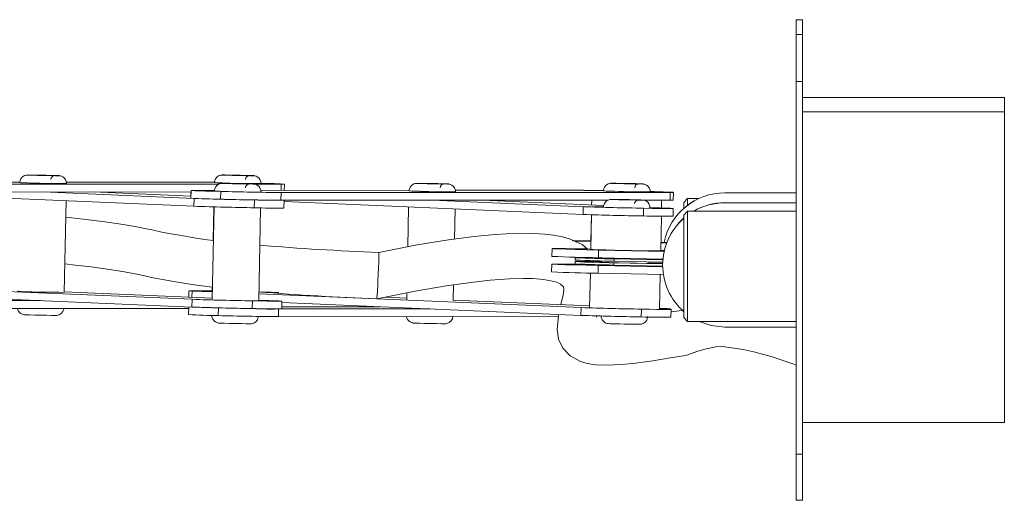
# Model space of a CAD drawing. Header units: millimetres. Extents: x -628 to -135, y -106 to 502.
# Tile 6 of 6: x -265 to -138, y 382 to 444. Entities that reach past the tile are written whole.
import ezdxf

# ---------------------------------------------------------------- set-up
doc = ezdxf.new("R2010")
doc.units = ezdxf.units.MM

msp = doc.modelspace()

# ---------------------------------------------------------------- linework, layer by layer
at = {"color": 7, "linetype": 'Continuous', "lineweight": 15}
for p, q in [((-164.82, 381.8), (-164.82, 443.71)), ((-164.82, 443.71), (-164.02, 443.71)), ((-164.02, 381.8), (-164.02, 443.71)), ((-164.82, 441.8), (-164.02, 441.8)), ((-164.82, 435.75), (-164.02, 435.75)), ((-164.02, 433.68), (-138.02, 433.68)), ((-138.02, 433.68), (-138.02, 391.84)), ((-164.02, 431.83), (-138.02, 431.83)), ((-264.81, 422.79), (-283.91, 422.79)), ((-281.3, 422.51), (-239.2, 422.52)), ((-242.35, 422.8), (-258.85, 422.79)), ((-234.57, 422.52), (-231.17, 422.52)), ((-230.78, 421.72), (-230.76, 422.53)), ((-281.32, 421.51), (-242.77, 421.52)), ((-280.92, 421.33), (-242.4, 419.69)), ((-261.85, 421.52), (-242.38, 420.69)), ((-242.78, 420.98), (-255.41, 421.52)), ((-242.79, 421.52), (-242.8, 420.98)), ((-242.76, 421.71), (-242.79, 420.71)), ((-239.75, 421.72), (-242.36, 421.72)), ((-238.95, 421.58), (-238.97, 420.59)), ((-214.69, 421.73), (-233.79, 421.72)), ((-231.18, 421.45), (-231.2, 420.45)), ((-231.18, 421.45), (-181.05, 421.46)), ((-192.23, 421.73), (-208.72, 421.73)), ((-181.05, 421.46), (-181.07, 420.46)), ((-180.66, 420.47), (-180.64, 421.47)), ((-174.02, 421.41), (-174.02, 421.4)), ((-174.02, 421.41), (-164.82, 421.41)), ((-164.82, 421.4), (-174.02, 421.4)), ((-259.13, 408.6), (-258.87, 420.39)), ((-242.38, 420.69), (-242.4, 419.69)), ((-234.61, 420.49), (-234.63, 419.49)), ((-231.19, 420.45), (-189.09, 420.46)), ((-230.81, 419.46), (-230.79, 420.45)), ((-230.79, 420.27), (-192.27, 418.62)), ((-211.72, 420.45), (-192.25, 419.62)), ((-189.63, 419.78), (-205.29, 420.45)), ((-191.17, 420.46), (-191.18, 419.85)), ((-184.47, 420.46), (-181.07, 420.46)), ((-182.18, 419.47), (-182.16, 420.46)), ((-178.82, 420.68), (-179.32, 420.18)), ((-179.32, 419.4), (-179.32, 420.18)), ((-177.36, 420.68), (-178.82, 420.68)), ((-178.82, 420.68), (-178.82, 419.81)), ((-174.02, 420.13), (-174.02, 420.12)), ((-174.02, 420.13), (-164.82, 420.13)), ((-164.82, 420.12), (-174.02, 420.12)), ((-239.81, 419.61), (-240.06, 407.65)), ((-239.83, 419.61), (-239.92, 415.28)), ((-234.06, 407.53), (-233.81, 419.48)), ((-214.75, 419.58), (-214.86, 414.46)), ((-208.83, 415.45), (-208.75, 419.32)), ((-192.25, 419.62), (-192.27, 418.62)), ((-191.18, 418.58), (-191.28, 414.12)), ((-191.21, 418.58), (-191.28, 415.19)), ((-184.48, 419.43), (-184.5, 418.43)), ((-181.07, 419.42), (-183.68, 419.53)), ((-180.68, 418.39), (-180.66, 419.39)), ((-178.82, 419.04), (-179.32, 418.54)), ((-179.32, 405.33), (-179.32, 418.54)), ((-164.82, 419.04), (-178.82, 419.04)), ((-178.82, 419.04), (-178.82, 404.83)), ((-182.28, 413.92), (-182.18, 418.39)), ((-191.28, 415.24), (-193.67, 415.28)), ((-193.47, 415.2), (-191.26, 415.14)), ((-191.28, 415.19), (-191.26, 415.19)), ((-182.26, 415.05), (-181.48, 415.03)), ((-182.26, 414.95), (-181.52, 414.93)), ((-218.6, 413.64), (-218.61, 413.73)), ((-196.28, 414.22), (-196.3, 413.22)), ((-190.28, 414.04), (-190.3, 413.05)), ((-181.83, 413.87), (-190.28, 414.04)), ((-181.81, 413.97), (-182.28, 413.98)), ((-196.32, 412.22), (-196.34, 411.22)), ((-193.3, 412.55), (-193.3, 412.25)), ((-193.29, 413.05), (-193.29, 412.75)), ((-190.38, 412.53), (-190.49, 412.71)), ((-181.99, 412.87), (-190.3, 413.05)), ((-189.81, 412.64), (-189.81, 412.45)), ((-189.8, 413.03), (-189.8, 412.95)), ((-188.3, 412.4), (-188.31, 412.1)), ((-182.02, 412.27), (-188.3, 412.4)), ((-188.29, 412.9), (-182, 412.77)), ((-188.29, 412.9), (-188.29, 412.6)), ((-188.29, 412.6), (-182.02, 412.47)), ((-187.75, 412.4), (-182.86, 412.3)), ((-187.74, 412.9), (-182.85, 412.8)), ((-183.81, 412.32), (-183.81, 412.51)), ((-182.02, 412.35), (-183.81, 412.39)), ((-182.86, 412.36), (-183.81, 412.38)), ((-183.8, 412.82), (-183.8, 412.91)), ((-183.8, 412.89), (-181.99, 412.85)), ((-182.85, 412.86), (-183.8, 412.88)), ((-182.02, 412.34), (-182.86, 412.36)), ((-182.86, 412.3), (-182.02, 412.28)), ((-181.99, 412.84), (-182.85, 412.86)), ((-182.85, 412.8), (-182, 412.78)), ((-191.34, 411.07), (-191.44, 406.62)), ((-190.32, 412.05), (-190.34, 411.05)), ((-190.34, 411.05), (-181.93, 410.87)), ((-190.32, 412.15), (-189.82, 412.14)), ((-190.32, 412.05), (-182.02, 411.87)), ((-189.82, 412.14), (-189.82, 412.07)), ((-182.02, 411.97), (-188.31, 412.1)), ((-183.82, 411.95), (-183.82, 412.01)), ((-182.02, 412.13), (-182.02, 412.12)), ((-182.44, 406.43), (-182.34, 410.88)), ((-284.17, 409.46), (-242.65, 407.69)), ((-240.06, 407.86), (-259.12, 408.67)), ((-243.06, 408.79), (-243.08, 407.98)), ((-242.65, 408.76), (-240.04, 408.65)), ((-240.05, 409.25), (-240.06, 408.73)), ((-234.05, 408.4), (-192.53, 406.62)), ((-214.98, 408.51), (-215, 407.66)), ((-209, 407.53), (-208.96, 409.55)), ((-281.62, 407.52), (-262.15, 407.52)), ((-281.19, 408.34), (-242.67, 406.69)), ((-242.65, 407.69), (-242.67, 406.69)), ((-234.88, 407.5), (-234.91, 406.5)), ((-231.48, 407.49), (-234.06, 407.6)), ((-231.09, 406.46), (-231.07, 407.46)), ((-231.07, 407.27), (-192.55, 405.62)), ((-215, 407.86), (-217.71, 407.98)), ((-191.43, 406.85), (-209, 407.6)), ((-281.64, 406.52), (-243.09, 406.53)), ((-243.08, 406.71), (-243.11, 405.72)), ((-239.26, 406.59), (-239.29, 405.59)), ((-231.5, 406.45), (-231.52, 405.45)), ((-231.5, 406.45), (-212.02, 406.46)), ((-218.46, 406.73), (-231.08, 406.73)), ((-192.53, 406.62), (-192.55, 405.62)), ((-184.76, 406.43), (-184.78, 405.43)), ((-181.35, 406.42), (-182.44, 406.47)), ((-182.27, 406.46), (-181.37, 406.46)), ((-180.96, 406.4), (-180.96, 406.47)), ((-180.96, 405.4), (-180.94, 406.39)), ((-231.52, 405.45), (-195.47, 405.46)), ((-179.32, 405.33), (-178.82, 404.83)), ((-178.82, 404.83), (-164.82, 404.83)), ((-164.82, 404.12), (-174.02, 404.12)), ((-164.02, 391.84), (-138.02, 391.84)), ((-164.82, 387.75), (-164.02, 387.75)), ((-164.82, 381.8), (-164.02, 381.8))]:
    msp.add_line(p, q, dxfattribs=at)
at = {"color": 8, "linetype": 'Continuous', "lineweight": 15}
for p, q in [((-231.17, 422.52), (-231.19, 421.72)), ((-190.33, 412.53), (-190.33, 412.65)), ((-182.86, 412.3), (-182.86, 412.36)), ((-182.85, 412.8), (-182.85, 412.86)), ((-242.65, 408.76), (-242.67, 407.97)), ((-181.37, 406.46), (-181.37, 406.42))]:
    msp.add_line(p, q, dxfattribs=at)
at = {"color": 7, "linetype": 'Continuous', "lineweight": 15, "flags": 128}
for points in [[(-261.71, 423.67), (-261.89, 423.67), (-262.63, 423.69), (-263.25, 423.7), (-263.68, 423.7), (-263.82, 423.7), (-263.88, 423.7), (-263.93, 423.69), (-264.01, 423.68), (-264.22, 423.62), (-264.48, 423.46), (-264.7, 423.19), (-264.81, 422.86), (-264.81, 422.72)], [(-263.64, 423.69), (-263.44, 423.68), (-262.87, 423.66)], [(-258.84, 422.59), (-258.85, 422.82), (-258.96, 423.12), (-259.12, 423.33), (-259.3, 423.46), (-259.46, 423.55), (-259.6, 423.59), (-259.68, 423.6), (-259.72, 423.61), (-259.75, 423.61), (-259.8, 423.62), (-260, 423.62), (-260.46, 423.64), (-261.13, 423.66), (-261.71, 423.67)], [(-260.82, 423.13), (-260.82, 423.14), (-260.78, 423.32), (-260.7, 423.44), (-260.61, 423.53), (-260.52, 423.58), (-260.45, 423.61), (-260.4, 423.62), (-260.37, 423.62), (-260.36, 423.62), (-260.35, 423.62), (-260.35, 423.62), (-260.38, 423.62), (-260.42, 423.62)], [(-236.65, 423.67), (-236.83, 423.68), (-237.57, 423.69), (-238.19, 423.7), (-238.62, 423.71), (-238.75, 423.71), (-238.82, 423.7), (-238.87, 423.7), (-238.95, 423.69), (-239.16, 423.62), (-239.42, 423.46), (-239.63, 423.2), (-239.75, 422.86), (-239.75, 422.72)], [(-238.57, 423.69), (-238.37, 423.69), (-237.81, 423.67)], [(-233.78, 422.6), (-233.78, 422.82), (-233.9, 423.12), (-234.06, 423.33), (-234.24, 423.47), (-234.4, 423.55), (-234.54, 423.59), (-234.61, 423.61), (-234.65, 423.61), (-234.69, 423.62), (-234.73, 423.62), (-234.94, 423.63), (-235.4, 423.64), (-236.07, 423.66), (-236.65, 423.67)], [(-235.75, 423.14), (-235.75, 423.14), (-235.71, 423.32), (-235.64, 423.45), (-235.55, 423.53), (-235.46, 423.58), (-235.38, 423.61), (-235.33, 423.62), (-235.31, 423.62), (-235.3, 423.63), (-235.29, 423.63), (-235.29, 423.63), (-235.32, 423.63), (-235.35, 423.63)], [(-264.81, 422.72), (-264.75, 422.71), (-264.35, 422.7)], [(-236.65, 422.6), (-236.83, 422.6), (-237.57, 422.62), (-238.19, 422.63), (-238.62, 422.63), (-238.76, 422.63), (-238.82, 422.63), (-238.87, 422.62), (-238.95, 422.61), (-239.16, 422.55), (-239.42, 422.39), (-239.64, 422.12), (-239.75, 421.79), (-239.75, 421.65)], [(-238.58, 422.62), (-238.38, 422.61), (-237.81, 422.59)], [(-233.78, 421.52), (-233.79, 421.74), (-233.9, 422.05), (-234.06, 422.25), (-234.24, 422.39), (-234.4, 422.47), (-234.54, 422.52), (-234.62, 422.53), (-234.66, 422.54), (-234.69, 422.54), (-234.74, 422.54), (-234.94, 422.55), (-235.4, 422.57), (-236.07, 422.59), (-236.65, 422.6)], [(-235.75, 422.06), (-235.76, 422.07), (-235.72, 422.25), (-235.64, 422.37), (-235.55, 422.46), (-235.46, 422.51), (-235.39, 422.54), (-235.34, 422.55), (-235.31, 422.55), (-235.3, 422.55), (-235.29, 422.55), (-235.29, 422.55), (-235.32, 422.55), (-235.36, 422.55)], [(-231.17, 422.52), (-230.8, 422.53), (-230.83, 422.54), (-231.27, 422.56), (-232.08, 422.59), (-233.21, 422.63), (-233.72, 422.64)], [(-211.59, 422.6), (-211.77, 422.61), (-212.51, 422.62), (-213.13, 422.63), (-213.56, 422.64), (-213.69, 422.63), (-213.76, 422.63), (-213.81, 422.63), (-213.89, 422.62), (-214.1, 422.55), (-214.35, 422.39), (-214.57, 422.12), (-214.69, 421.79), (-214.69, 421.65)], [(-213.51, 422.62), (-213.31, 422.61), (-212.75, 422.6)], [(-208.72, 421.53), (-208.72, 421.75), (-208.84, 422.05), (-209, 422.26), (-209.18, 422.4), (-209.34, 422.48), (-209.48, 422.52), (-209.55, 422.54), (-209.59, 422.54), (-209.63, 422.55), (-209.67, 422.55), (-209.88, 422.56), (-210.34, 422.57), (-211.01, 422.59), (-211.59, 422.6)], [(-210.69, 422.06), (-210.69, 422.07), (-210.65, 422.25), (-210.58, 422.38), (-210.49, 422.46), (-210.4, 422.51), (-210.32, 422.54), (-210.27, 422.55), (-210.25, 422.55), (-210.24, 422.56), (-210.23, 422.56), (-210.23, 422.56), (-210.26, 422.56), (-210.29, 422.56)], [(-186.53, 422.61), (-186.7, 422.61), (-187.44, 422.63), (-188.07, 422.64), (-188.49, 422.64), (-188.63, 422.64), (-188.7, 422.64), (-188.75, 422.63), (-188.82, 422.62), (-189.03, 422.56), (-189.29, 422.39), (-189.51, 422.13), (-189.63, 421.79), (-189.62, 421.66)], [(-188.45, 422.63), (-188.25, 422.62), (-187.68, 422.6)], [(-183.66, 421.53), (-183.66, 421.75), (-183.78, 422.06), (-183.94, 422.26), (-184.11, 422.4), (-184.28, 422.48), (-184.41, 422.53), (-184.49, 422.54), (-184.53, 422.55), (-184.56, 422.55), (-184.61, 422.55), (-184.81, 422.56), (-185.27, 422.58), (-185.95, 422.6), (-186.53, 422.61)], [(-185.63, 422.07), (-185.63, 422.07), (-185.59, 422.26), (-185.51, 422.38), (-185.43, 422.47), (-185.34, 422.52), (-185.26, 422.54), (-185.21, 422.56), (-185.19, 422.56), (-185.17, 422.56), (-185.17, 422.56), (-185.17, 422.56), (-185.19, 422.56), (-185.23, 422.56)], [(-242.36, 421.72), (-242.67, 421.72), (-242.76, 421.71), (-242.62, 421.7), (-242.26, 421.68), (-241.68, 421.66), (-240.92, 421.64), (-239.99, 421.61), (-238.95, 421.58)], [(-239.75, 421.65), (-239.75, 421.65), (-239.77, 421.65)], [(-181.05, 421.46), (-180.68, 421.46), (-180.71, 421.48), (-181.15, 421.5), (-181.96, 421.53), (-183.09, 421.56), (-183.6, 421.57)], [(-186.55, 420.53), (-186.72, 420.54), (-187.46, 420.55), (-188.09, 420.56), (-188.52, 420.56), (-188.65, 420.56), (-188.72, 420.56), (-188.77, 420.56), (-188.85, 420.54), (-189.05, 420.48), (-189.31, 420.32), (-189.53, 420.05), (-189.65, 419.72), (-189.65, 419.58)], [(-188.47, 420.55), (-188.27, 420.54), (-187.71, 420.53)], [(-183.68, 419.46), (-183.68, 419.68), (-183.8, 419.98), (-183.96, 420.19), (-184.13, 420.33), (-184.3, 420.41), (-184.43, 420.45), (-184.51, 420.47), (-184.55, 420.47), (-184.59, 420.47), (-184.63, 420.48), (-184.84, 420.49), (-185.3, 420.5), (-185.97, 420.52), (-186.55, 420.53)], [(-185.65, 419.99), (-185.65, 420), (-185.61, 420.18), (-185.54, 420.31), (-185.45, 420.39), (-185.36, 420.44), (-185.28, 420.47), (-185.23, 420.48), (-185.21, 420.48), (-185.2, 420.48), (-185.19, 420.49), (-185.19, 420.49), (-185.22, 420.48), (-185.25, 420.48)], [(-181.07, 420.46), (-180.7, 420.46), (-180.66, 420.47)], [(-184.48, 419.43), (-183.43, 419.41), (-182.51, 419.39), (-181.74, 419.39), (-181.17, 419.38), (-180.8, 419.38), (-180.66, 419.39), (-180.76, 419.4), (-181.07, 419.42)], [(-183.81, 419.45), (-183.77, 419.45), (-183.66, 419.46)], [(-239.92, 415.28), (-240.98, 415.41), (-242.38, 415.62), (-243.55, 415.81), (-244.53, 415.98), (-245.38, 416.14), (-246.52, 416.36), (-247.62, 416.59), (-248.75, 416.81), (-249.99, 417.05), (-251.54, 417.32), (-253.53, 417.63), (-255.96, 417.95), (-258.85, 418.26), (-258.92, 418.27)], [(-191.7, 414.17), (-192.4, 414.74), (-194.02, 415.47), (-195.12, 415.78), (-196.14, 415.97), (-197.21, 416.1), (-198.71, 416.19), (-200.78, 416.2), (-203.59, 416.05), (-206.29, 415.79), (-209.61, 415.35), (-213.67, 414.69), (-218.61, 413.74)], [(-218.59, 413.43), (-218.59, 413.55), (-218.6, 413.64)], [(-191.28, 414.17), (-191.83, 414.18), (-193.28, 414.2), (-194.52, 414.22), (-195.47, 414.23), (-196.07, 414.23), (-196.28, 414.22), (-196.07, 414.21), (-195.47, 414.18), (-194.52, 414.15), (-193.28, 414.12), (-191.83, 414.08), (-190.28, 414.04)], [(-191.28, 414.12), (-191.26, 414.11), (-190.97, 414.1)], [(-259.05, 412.25), (-257.7, 412.11), (-255.65, 411.86), (-253.22, 411.52), (-251.35, 411.21), (-249.35, 410.83), (-247.64, 410.48), (-245.71, 410.11), (-245.04, 409.98), (-244.24, 409.85), (-243.17, 409.67), (-241.74, 409.47), (-240.05, 409.25)], [(-218.63, 411.73), (-218.62, 412), (-218.61, 412.25)], [(-218.61, 412.25), (-218.6, 412.49), (-218.6, 412.71)], [(-218.6, 412.71), (-218.59, 412.93), (-218.59, 413.11)], [(-218.59, 413.11), (-218.59, 413.29), (-218.59, 413.43)], [(-190.32, 412.05), (-191.87, 412.08), (-193.32, 412.12), (-194.56, 412.15), (-195.52, 412.18), (-196.11, 412.21), (-196.32, 412.22), (-196.11, 412.23), (-195.52, 412.23), (-194.56, 412.22), (-193.32, 412.2), (-191.87, 412.18), (-190.32, 412.15)], [(-189.81, 412.5), (-189.94, 412.5), (-190.7, 412.51), (-191.1, 412.51), (-191.1, 412.5), (-190.7, 412.48), (-189.94, 412.46), (-188.92, 412.43), (-187.75, 412.4)], [(-189.8, 413), (-189.93, 413), (-190.69, 413.01), (-191.09, 413.01), (-191.09, 413), (-190.69, 412.98), (-189.93, 412.96), (-188.91, 412.93), (-187.74, 412.9)], [(-218.7, 410.07), (-218.66, 410.91), (-218.63, 411.73)], [(-189.82, 412.1), (-189.89, 412.1), (-190.07, 412.09)], [(-190.07, 412.09), (-189.89, 412.08), (-189.39, 412.06), (-188.6, 412.04), (-187.62, 412.01), (-186.55, 411.99), (-185.52, 411.97), (-184.62, 411.95), (-183.96, 411.95), (-183.62, 411.95), (-183.62, 411.96), (-183.82, 411.97)], [(-218.86, 407.75), (-213.89, 408.73), (-209.91, 409.42), (-206.75, 409.87), (-204.25, 410.15), (-201.75, 410.34), (-200.01, 410.39), (-198.76, 410.36), (-197.4, 410.25), (-196.42, 410.09), (-195.68, 409.88), (-195.17, 409.65), (-194.82, 409.31), (-194.76, 408.92), (-194.86, 408.21), (-195.14, 407.07), (-195.15, 407.01)], [(-218.72, 409.53), (-218.71, 409.8), (-218.7, 410.07)], [(-265.12, 408.72), (-265.05, 408.72), (-264.65, 408.7)], [(-240.06, 408.77), (-240.61, 408.78), (-241.74, 408.8), (-242.55, 408.8), (-242.99, 408.8), (-243.02, 408.79), (-242.65, 408.76)], [(-218.8, 408.23), (-218.79, 408.4), (-218.78, 408.6)], [(-218.78, 408.6), (-218.76, 408.81), (-218.75, 409.04)], [(-218.75, 409.04), (-218.73, 409.28), (-218.72, 409.53)], [(-234.88, 407.5), (-233.84, 407.48), (-232.91, 407.46), (-232.15, 407.46), (-231.57, 407.45), (-231.21, 407.45), (-231.07, 407.46), (-231.16, 407.47), (-231.48, 407.49)], [(-218.86, 407.75), (-218.86, 407.76), (-218.85, 407.79)], [(-218.85, 407.79), (-218.84, 407.86), (-218.83, 407.96)], [(-218.83, 407.96), (-218.81, 408.08), (-218.8, 408.23)], [(-265.15, 406.52), (-265.15, 406.51), (-265.04, 406.21), (-264.88, 406), (-264.7, 405.86), (-264.53, 405.77), (-264.4, 405.73), (-264.32, 405.71), (-264.28, 405.71), (-264.24, 405.7), (-264.2, 405.7), (-264.01, 405.69), (-263.57, 405.68), (-262.9, 405.66), (-262.78, 405.66)], [(-262.78, 405.66), (-262.14, 405.64), (-261.4, 405.63), (-260.77, 405.62), (-260.33, 405.61), (-260.19, 405.62), (-260.11, 405.62), (-260.06, 405.62), (-259.98, 405.64), (-259.77, 405.7), (-259.51, 405.86), (-259.29, 406.13), (-259.18, 406.47), (-259.18, 406.6)], [(-184.76, 406.43), (-183.71, 406.41), (-182.79, 406.4), (-182.02, 406.39), (-181.45, 406.39), (-181.08, 406.39), (-180.94, 406.39), (-181.03, 406.41), (-181.35, 406.42)], [(-181.37, 406.46), (-181, 406.47), (-181.03, 406.48), (-181.47, 406.5), (-182.28, 406.53), (-182.46, 406.54)], [(-179.32, 406.37), (-179.9, 406.21), (-180.97, 406.09)], [(-240.09, 405.65), (-240.09, 405.44), (-239.97, 405.14), (-239.81, 404.93), (-239.64, 404.79), (-239.47, 404.7), (-239.34, 404.66), (-239.26, 404.64), (-239.22, 404.64), (-239.18, 404.63), (-239.14, 404.63), (-238.95, 404.62), (-238.51, 404.61), (-237.84, 404.59), (-237.71, 404.59)], [(-237.71, 404.59), (-237.08, 404.57), (-236.34, 404.56), (-235.71, 404.55), (-235.27, 404.54), (-235.13, 404.54), (-235.05, 404.55), (-235, 404.55), (-234.92, 404.56), (-234.7, 404.63), (-234.45, 404.79), (-234.23, 405.06), (-234.12, 405.4), (-234.12, 405.53)], [(-215.02, 405.46), (-215.02, 405.4), (-214.89, 405.11), (-214.73, 404.91), (-214.56, 404.78), (-214.39, 404.7), (-214.26, 404.66), (-214.19, 404.65), (-214.15, 404.64), (-214.12, 404.64), (-214.07, 404.63), (-213.82, 404.62), (-213.34, 404.61), (-212.73, 404.59)], [(-212.73, 404.59), (-212.66, 404.59), (-211.9, 404.57), (-211.17, 404.56), (-210.56, 404.55), (-210.16, 404.55), (-210.03, 404.55), (-209.95, 404.55), (-209.89, 404.56), (-209.75, 404.6), (-209.53, 404.7), (-209.28, 404.9), (-209.11, 405.19), (-209.05, 405.52)], [(-195.42, 405.75), (-195.46, 405.55), (-195.62, 403.8), (-195.43, 402.55), (-194.89, 401.39), (-193.95, 400.41), (-192.61, 399.68), (-191.76, 399.43), (-190.68, 399.26), (-189.21, 399.2), (-187.33, 399.28), (-185.47, 399.48), (-184.22, 399.64), (-183.31, 399.75), (-182.31, 399.92), (-181.08, 400.15), (-179.59, 400.37), (-178.92, 400.5), (-177.63, 400.96), (-176.6, 401.28), (-175.18, 401.58), (-174.32, 401.61), (-173.17, 401.46), (-171.64, 401.22), (-170.1, 400.89), (-168.05, 400.33), (-165.27, 399.38), (-164.82, 399.21)], [(-190.57, 405.39), (-190.52, 405.5), (-190.48, 405.58)], [(-189.94, 405.59), (-189.94, 405.38), (-189.83, 405.07), (-189.67, 404.86), (-189.49, 404.72), (-189.33, 404.64), (-189.19, 404.59), (-189.11, 404.58), (-189.07, 404.57), (-189.04, 404.57), (-188.99, 404.56), (-188.81, 404.55), (-188.36, 404.54), (-187.69, 404.52), (-187.57, 404.52)], [(-187.57, 404.52), (-186.94, 404.51), (-186.19, 404.49), (-185.56, 404.48), (-185.12, 404.48), (-184.98, 404.48), (-184.9, 404.48), (-184.85, 404.49), (-184.77, 404.5), (-184.56, 404.56), (-184.3, 404.73), (-184.09, 405), (-183.97, 405.33), (-183.98, 405.46)], [(-177.32, 404.83), (-175.8, 404.32), (-174.02, 404.12)]]:
    msp.add_lwpolyline(points, dxfattribs=at)
at = {"color": 8, "linetype": 'Continuous', "lineweight": 15, "flags": 128}
for points in [[(-259.88, 423.61), (-259.83, 423.61), (-259.86, 423.62), (-260.17, 423.63), (-260.74, 423.65), (-261.47, 423.67), (-262.25, 423.68), (-262.96, 423.69), (-263.5, 423.7), (-263.78, 423.7), (-263.76, 423.69), (-263.64, 423.69)], [(-262.6, 423.66), (-263.03, 423.67), (-263.27, 423.68), (-263.28, 423.69), (-263.07, 423.69), (-262.67, 423.68), (-262.14, 423.68), (-261.55, 423.66), (-261.01, 423.65), (-260.58, 423.64), (-260.34, 423.63), (-260.33, 423.62), (-260.4, 423.62)], [(-234.81, 423.61), (-234.77, 423.62), (-234.79, 423.62), (-235.11, 423.64), (-235.68, 423.65), (-236.41, 423.67), (-237.19, 423.69), (-237.9, 423.7), (-238.43, 423.71), (-238.71, 423.71), (-238.69, 423.7), (-238.57, 423.69)], [(-237.54, 423.67), (-237.97, 423.68), (-238.2, 423.69), (-238.22, 423.69), (-238.01, 423.69), (-237.61, 423.69), (-237.07, 423.68), (-236.49, 423.67), (-235.94, 423.65), (-235.52, 423.64), (-235.28, 423.63), (-235.26, 423.63), (-235.33, 423.63)], [(-234.81, 422.54), (-234.77, 422.54), (-234.8, 422.55), (-235.11, 422.56), (-235.68, 422.58), (-236.41, 422.59), (-237.19, 422.61), (-237.9, 422.62), (-238.44, 422.63), (-238.72, 422.63), (-238.69, 422.62), (-238.58, 422.62)], [(-237.54, 422.59), (-237.97, 422.6), (-238.21, 422.61), (-238.22, 422.62), (-238.01, 422.62), (-237.61, 422.61), (-237.08, 422.6), (-236.49, 422.59), (-235.95, 422.58), (-235.52, 422.57), (-235.28, 422.56), (-235.27, 422.55), (-235.34, 422.55)], [(-209.75, 422.54), (-209.71, 422.54), (-209.73, 422.55), (-210.05, 422.56), (-210.62, 422.58), (-211.34, 422.6), (-212.12, 422.62), (-212.84, 422.63), (-213.37, 422.63), (-213.65, 422.63), (-213.63, 422.63), (-213.51, 422.62)], [(-212.48, 422.6), (-212.91, 422.61), (-213.14, 422.62), (-213.16, 422.62), (-212.95, 422.62), (-212.55, 422.62), (-212.01, 422.61), (-211.43, 422.6), (-210.88, 422.58), (-210.46, 422.57), (-210.22, 422.56), (-210.2, 422.56), (-210.27, 422.56)], [(-184.69, 422.55), (-184.65, 422.55), (-184.67, 422.56), (-184.99, 422.57), (-185.55, 422.59), (-186.28, 422.6), (-187.06, 422.62), (-187.78, 422.63), (-188.31, 422.64), (-188.59, 422.64), (-188.57, 422.63), (-188.45, 422.63)], [(-187.42, 422.6), (-187.84, 422.61), (-188.08, 422.62), (-188.1, 422.63), (-187.89, 422.63), (-187.49, 422.62), (-186.95, 422.61), (-186.37, 422.6), (-185.82, 422.59), (-185.4, 422.58), (-185.16, 422.57), (-185.14, 422.56), (-185.21, 422.56)], [(-184.71, 420.47), (-184.67, 420.47), (-184.69, 420.48), (-185.01, 420.49), (-185.58, 420.51), (-186.3, 420.53), (-187.08, 420.54), (-187.8, 420.56), (-188.33, 420.56), (-188.61, 420.56), (-188.59, 420.56), (-188.47, 420.55)], [(-187.44, 420.53), (-187.86, 420.54), (-188.1, 420.55), (-188.12, 420.55), (-187.91, 420.55), (-187.51, 420.55), (-186.97, 420.54), (-186.39, 420.53), (-185.84, 420.51), (-185.42, 420.5), (-185.18, 420.49), (-185.16, 420.49), (-185.23, 420.48)]]:
    msp.add_lwpolyline(points, dxfattribs=at)
at = {"color": 7, "linetype": 'Continuous', "lineweight": 15}
for centre, radius, start, end in [((-262.2, 445.47), 21.81, 267.2257, 268.9548), ((-259.03, 553.54), 129.93, 268.308, 269.6291), ((-259.44, 535.54), 111.92, 268.3798, 269.5097), ((-237.14, 445.48), 21.81, 267.2257, 268.9548), ((-233.97, 553.54), 129.93, 268.308, 269.6291), ((-234.38, 535.54), 111.92, 268.3798, 269.5097), ((-263.07, 451.77), 29.1, 266.533, 269.2947), ((-258.56, 583.87), 161.28, 267.9404, 269.9032), ((-259.36, 528.94), 106.35, 267.8072, 270.2845), ((-243.36, 222.1), 200.7, 88.9516, 89.7117), ((-238, 451.77), 29.1, 266.533, 269.2947), ((-234.29, 528.94), 106.35, 267.8072, 270.2845), ((-237.14, 444.4), 21.81, 267.2257, 268.9548), ((-233.97, 552.47), 129.93, 268.308, 269.6291), ((-234.38, 534.47), 111.92, 268.3798, 269.5097), ((-212.08, 444.41), 21.81, 267.2257, 268.9548), ((-208.91, 552.47), 129.93, 268.308, 269.6291), ((-209.32, 534.47), 111.92, 268.3798, 269.5097), ((-187.02, 444.41), 21.81, 267.2257, 268.9548), ((-183.85, 552.48), 129.93, 268.308, 269.6291), ((-184.25, 534.48), 111.92, 268.3798, 269.5097), ((-238.01, 450.69), 29.1, 266.533, 269.2947), ((-227.26, 864.67), 443.24, 268.4895, 269.4938), ((-212.94, 450.7), 29.1, 266.533, 269.2947), ((-209.23, 527.87), 106.35, 267.8072, 270.2845), ((-193.22, 223.3), 198.43, 88.9627, 89.7137), ((-187.88, 450.7), 29.1, 266.533, 269.2947), ((-184.17, 527.88), 106.35, 267.8072, 270.2845), ((-174.02, 413.41), 8, 89.999, 168.2172), ((-174.02, 413.4), 8, 89.999, 168.1563), ((-237.55, 519.84), 99.26, 266.9772, 269.1831), ((-227.43, 863.88), 443.45, 268.069, 269.073), ((-227.28, 863.67), 443.24, 268.4895, 269.4938), ((-230.26, 625.38), 204.93, 268.7839, 269.7372), ((-187.04, 442.34), 21.81, 267.2257, 268.9548), ((-183.87, 550.4), 129.93, 268.308, 269.6291), ((-184.27, 532.4), 111.92, 268.3798, 269.5097), ((-174.02, 412.13), 8, 89.9999, 120.2184), ((-174.02, 412.12), 8, 89.9999, 120.0991), ((-227.46, 862.88), 443.45, 268.069, 269.073), ((-232.13, 484.88), 65.44, 267.81, 271.155), ((-177.33, 861.83), 443.46, 268.069, 269.073), ((-177.31, 862.83), 443.46, 268.069, 269.073), ((-190.51, 386.05), 33.57, 88.6186, 91.1179), ((-183.94, 393.94), 25.54, 86.0178, 89.4132), ((-182, 483.81), 65.43, 267.8099, 271.1551), ((-174.03, 412.13), 8, 131.4895, 179.9998), ((-174.03, 412.12), 8, 131.4894, 228.5106), ((-206.19, 748.31), 334.8, 265.2462, 267.8732), ((-181.99, 649.09), 235.16, 267.8131, 269.9304), ((-187.98, 592.49), 179.46, 267.3441, 269.2602), ((-192.39, 328.01), 84.55, 88.2659, 90.6133), ((-186.37, 561.99), 149.6, 267.3445, 269.26), ((-186.37, 561.69), 149.6, 267.3445, 269.26), ((-192.38, 328.51), 84.55, 88.2659, 90.6133), ((-186.36, 562.49), 149.6, 267.3445, 269.26), ((-186.36, 562.19), 149.6, 267.3445, 269.26), ((-189.8, 530.73), 119.68, 266.8655, 269.7388), ((-258.85, 569.87), 161.28, 267.9404, 269.9032), ((-203.64, 791.8), 384.35, 265.4607, 267.7308), ((-238.91, 210.49), 198.21, 87.849, 88.5976), ((-227.71, 850.89), 443.45, 268.069, 269.073), ((-227.73, 849.89), 443.45, 268.069, 269.073), ((-234.4, 628.21), 221.67, 267.8614, 268.743), ((-227.58, 849.68), 443.24, 268.4895, 269.4938), ((-232.41, 471.88), 65.44, 267.81, 271.155), ((-177.58, 849.83), 443.46, 268.069, 269.073), ((-237.87, 504.84), 99.26, 266.9772, 269.1831), ((-227.6, 848.68), 443.24, 268.4895, 269.4938), ((-177.61, 848.83), 443.46, 268.069, 269.073), ((-182.28, 470.81), 65.43, 267.8099, 271.1551)]:
    msp.add_arc(centre, radius, start, end, dxfattribs=at)

doc.saveas('drawing.dxf')
